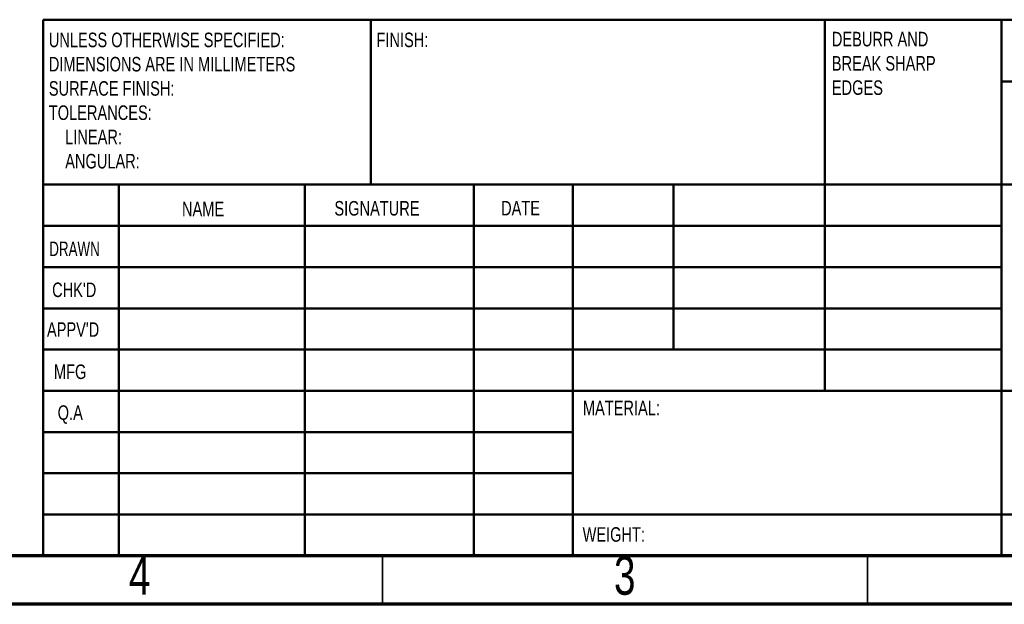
# Model space of a CAD drawing. Header units: millimetres. Extents: x 15 to 415, y 5 to 292.
# Tile 29 of 38: x 228 to 329, y 5 to 65. Entities that reach past the tile are written whole.
import ezdxf

# ---------------------------------------------------------------- set-up
doc = ezdxf.new("R2010")
doc.units = ezdxf.units.MM
doc.styles.add('SLDTEXTSTYLE0', font='TXT', dxfattribs={"width": 0.75})
doc.styles.add('SLDTEXTSTYLE1', font='TXT', dxfattribs={"width": 0.686449})

# ---------------------------------------------------------------- blocks, each defined once
blk = doc.blocks.new('SW_NOTE_0')
at = {"color": 0, "linetype": 'Continuous', "lineweight": 0, "char_height": 1.5, "attachment_point": 1, "style": 'SLDTEXTSTYLE0'}
for s, insert in [('UNLESS OTHERWISE SPECIFIED:', (0, 1.93)), ('DIMENSIONS ARE IN MILLIMETERS', (0, -0.57)), ('SURFACE FINISH:', (0, -3.07)), ('TOLERANCES:', (0, -5.57)), ('LINEAR:', (1.69, -8.07)), ('ANGULAR:', (1.69, -10.57))]:
    blk.add_mtext(s, dxfattribs=dict(at, insert=insert))
blk = doc.blocks.new('SW_NOTE_1')
at = {"color": 0, "linetype": 'Continuous', "lineweight": 0, "char_height": 1.5, "attachment_point": 1, "style": 'SLDTEXTSTYLE0'}
for s, insert in [('DEBURR AND', (0, 1.93)), ('BREAK SHARP', (0, -0.57)), ('EDGES', (0, -3.07))]:
    blk.add_mtext(s, dxfattribs=dict(at, insert=insert))

msp = doc.modelspace()

# ---------------------------------------------------------------- linework, layer by layer
at = {"color": 7, "linetype": 'Continuous', "lineweight": 50}
for p, q in [((230, 65.25), (410, 65.25)), ((230, 65.25), (230, 10)), ((263.8, 48.25), (263.8, 65.25)), ((310.6, 65.25), (310.6, 27)), ((328.8, 65.25), (328.8, 10)), ((410, 58.875), (328.8, 58.875)), ((410, 48.25), (230, 48.25)), ((237.8, 48.25), (237.8, 10)), ((256.991, 48.25), (256.991, 10)), ((274.3989, 48.25), (274.3989, 10)), ((284.6, 10), (284.6, 48.25)), ((295, 31.25), (295, 48.25)), ((328.8, 44), (230, 44)), ((328.8, 39.75), (230, 39.75)), ((328.8, 35.5), (230, 35.5)), ((328.8, 31.25), (230, 31.25)), ((284.6, 27), (230, 27)), ((284.6, 27), (410, 27)), ((284.6, 22.7499), (230, 22.7499)), ((284.6, 18.5), (230, 18.5)), ((230, 14.25), (410, 14.25))]:
    msp.add_line(p, q, dxfattribs=at)
at = {"color": 7, "linetype": 'Continuous', "lineweight": 70}
for p, q in [((410, 10), (20, 10)), ((415, 5), (15, 5))]:
    msp.add_line(p, q, dxfattribs=at)
at = {"color": 7, "linetype": 'Continuous', "lineweight": 35}
for p, q in [((265, 10), (265, 5)), ((315, 10), (315, 5))]:
    msp.add_line(p, q, dxfattribs=at)

# ---------------------------------------------------------------- block references
at = {"color": 7, "linetype": 'Continuous', "lineweight": 0}
for name, p in [('SW_NOTE_0', (230.5937, 61.9874)), ('SW_NOTE_1', (311.3092, 62.0695))]:
    msp.add_blockref(name, p, dxfattribs=at)

# ---------------------------------------------------------------- texts
for s, insert, char_height, attachment_point, style in [('FINISH:', (264.3713, 63.9193), 1.5, 1, 'SLDTEXTSTYLE0'), ('NAME', (244.3222, 46.5015), 1.5, 1, 'SLDTEXTSTYLE0'), ('SIGNATURE', (260.0336, 46.5618), 1.5, 1, 'SLDTEXTSTYLE0'), ('DATE', (277.2147, 46.5762), 1.5, 1, 'SLDTEXTSTYLE0'), ('DRAWN', (230.6434, 42.3848), 1.5, 1, 'SLDTEXTSTYLE1'), ("CHK'D", (230.9392, 38.1619), 1.5, 1, 'SLDTEXTSTYLE0'), ("APPV'D", (230.4017, 34.0659), 1.5, 1, 'SLDTEXTSTYLE0'), ('MFG', (231.124, 29.7158), 1.5, 1, 'SLDTEXTSTYLE0'), ('Q.A', (231.509, 25.5047), 1.5, 1, 'SLDTEXTSTYLE0'), ('MATERIAL:', (285.6459, 25.9861), 1.5, 1, 'SLDTEXTSTYLE0'), ('WEIGHT:', (285.6178, 12.9493), 1.4986, 1, 'SLDTEXTSTYLE0'), ('4', (239.96, 9.9529), 3.9688, 2, 'SLDTEXTSTYLE0'), ('3', (289.96, 9.9529), 3.9688, 2, 'SLDTEXTSTYLE0')]:
    msp.add_mtext(s, dxfattribs=dict(at, insert=insert, char_height=char_height, attachment_point=attachment_point, style=style))

doc.saveas('drawing.dxf')
